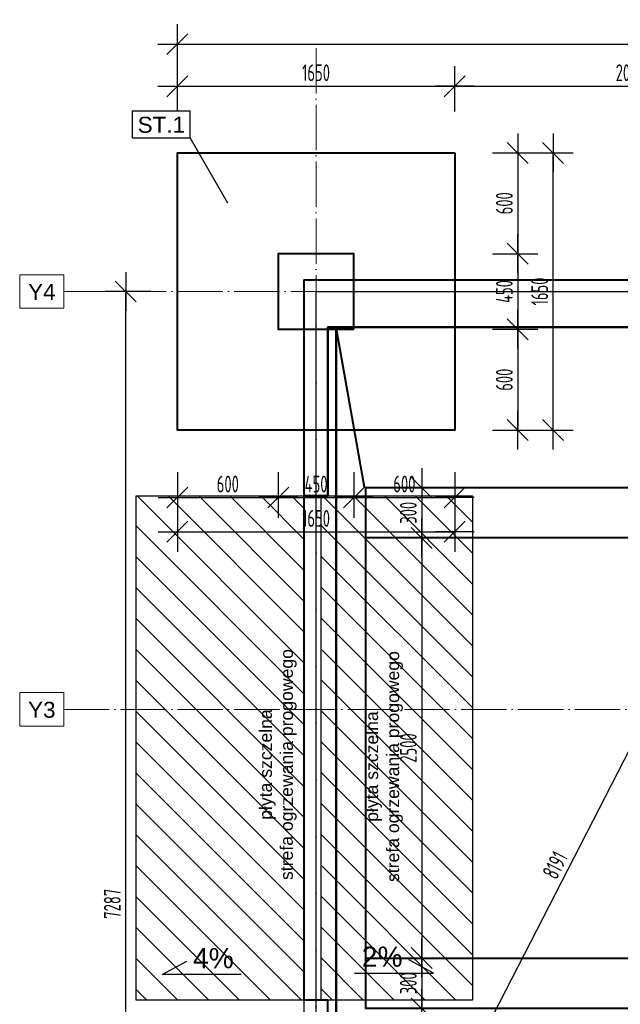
# Model space of a CAD drawing. Extents: x 64462 to 126444, y -56085 to -716.
# Tile 4 of 90: x 76489 to 80062, y -11675 to -5816. Entities that reach past the tile are written whole.
import ezdxf

# ---------------------------------------------------------------- set-up
doc = ezdxf.new("R2010")
doc.units = 0
doc.header["$LTSCALE"] = 11.25
doc.linetypes.add('GCAD_ISO04W100', pattern=[30, 24, -3, 0, -3])
doc.layers.add('--K_Fundamenty_lawy_przekroj', color=41, linetype='Continuous', lineweight=40)
doc.layers.add('M_Osie', color=1, linetype='GCAD_ISO04W100', lineweight=15)
for name, color, linetype in [('--TW_Wymiary', 1, 'Continuous'), ('111_wytyczne_grube', 220, 'Continuous'), ('Budowlane - Opisy', 7, 'Continuous'), ('Konstrukcja - Płyta - Zbrojenie Rozproszone', 7, 'Continuous'), ('TS_OPISY', 7, 'Continuous'), ('TS_OPISY_LINIE', 7, 'Continuous'), ('TS_OPISY_RAMKA', 7, 'Continuous'), ('Wymiarowanie - Poziomy', 7, 'Continuous'), ('wypelnienia kryjace', 250, 'Continuous')]:
    doc.layers.add(name, color=color, linetype=linetype)
doc.styles.add('ARIAL', font='arial.ttf')
doc.styles.add('GENERATED_STYLE_2', font='ARIAL.TTF')
doc.styles.add('MCAD_TWYM', font='GENISO.SHX', dxfattribs={"width": 0.7})
doc.dimstyles.new('MCAD_KR_50 [mm]', dxfattribs={"dimscale": 5, "dimtxt": 20, "dimasz": 2, "dimexe": 24, "dimexo": 0, "dimgap": 0, "dimtad": 0, "dimdec": 1, "dimrnd": 0.5, "dimzin": 9, "dimdsep": 46, "dimtxsty": 'MCAD_TWYM', "dimblk": 'MC_WYM_KR', "dimcen": 0, "dimdle": 20, "dimclrd": 256, "dimclre": 256, "dimclrt": 7, "dimazin": 0, "dimtfac": 0.033333, "dimtdec": 1, "dimtmove": 0, "dimatfit": 3, "dimldrblk": 'MC_WYM_ST', "dimfxl": 30, "dimfxlon": 1, "dimtvp": 0.8, "dimtolj": 1, "dimarcsym": 0})
pattern_1 = [(315, (57384.21, -161112.51), (91.92388, 91.92388), [])]

# ---------------------------------------------------------------- blocks, each defined once
blk = doc.blocks.new('Mark-55396215-2782 - 1634')
at = {"layer": 'TS_OPISY_LINIE', "linetype": 'Continuous'}
blk.add_line((32935.1, 20302.8), (32710.1, 20692.5), dxfattribs=at)
at = {"layer": 'TS_OPISY_RAMKA', "linetype": 'Continuous'}
for p, q in [((32368.7, 20852.5), (32710.1, 20852.5)), ((32368.7, 20692.5), (32368.7, 20852.5)), ((32710.1, 20692.5), (32710.1, 20852.5)), ((32368.7, 20692.5), (32710.1, 20692.5))]:
    blk.add_line(p, q, dxfattribs=at)
blk.add_wipeout([(32680.1, 20722.5), (32680.1, 20822.5), (32398.7, 20822.5), (32398.7, 20722.5)]).dxf.layer = 'TS_OPISY_LINIE'
blk.add_wipeout([(32680.1, 20722.5), (32680.1, 20822.5), (32398.7, 20822.5), (32398.7, 20722.5)]).dxf.layer = 'TS_OPISY_LINIE'
at = {"layer": 'TS_OPISY', "style": 'ARIAL'}
blk.add_text('ST.1', height=95.51, dxfattribs=at).set_placement((32398.7, 20722.5))
blk = doc.blocks.new('MC_WYM_KR')
at = {"color": 7, "linetype": 'ByBlock'}
blk.add_line((6.24, 6.24), (-6.24, -6.24), dxfattribs=at)
at = {"linetype": 'ByBlock'}
blk.add_line((11.52, 0), (-11.52, 0), dxfattribs=at)
blk = doc.blocks.new('*D4824')
at = {"layer": '--TW_Wymiary', "lineweight": -2}
for p, q in [((77427, -6361.7), (77427, -6091.7)), ((79077, -6361.7), (79077, -6091.7)), ((77437, -6211.7), (79067, -6211.7))]:
    blk.add_line(p, q, dxfattribs=at)
at = {"layer": 'Defpoints', "color": 0}
for p in [(79077, -6211.7), (77427, -6608.5), (79077, -6608.5)]:
    blk.add_point(p, dxfattribs=at)
at = {"layer": '--TW_Wymiary', "linetype": 'ByBlock', "lineweight": -2, "xscale": 10, "yscale": 10, "zscale": 10, "rotation": 180}
blk.add_blockref('MC_WYM_KR', (77427, -6211.7), dxfattribs=at)
at = {"layer": '--TW_Wymiary', "linetype": 'ByBlock', "lineweight": -2, "xscale": 10, "yscale": 10, "zscale": 10}
blk.add_blockref('MC_WYM_KR', (79077, -6211.7), dxfattribs=at)
at = {"layer": '--TW_Wymiary', "color": 7, "insert": (78252, -6131.7), "char_height": 100, "attachment_point": 5, "style": 'MCAD_TWYM'}
blk.add_mtext('\\A1;1650', dxfattribs=at)
blk = doc.blocks.new('MC_WYM_ST')
blk.add_solid([(0, 0), (-14.68, 3), (-14.68, -3), (0, 0)])
blk = doc.blocks.new('*D4825')
at = {"layer": '--TW_Wymiary', "lineweight": -2}
for p, q in [((79077, -6361.7), (79077, -6091.7)), ((81167.2, -6361.7), (81167.2, -6091.7)), ((79087, -6211.7), (81157.2, -6211.7))]:
    blk.add_line(p, q, dxfattribs=at)
at = {"layer": 'Defpoints', "color": 0}
for p in [(81167.2, -6211.7), (79077, -6608.5), (81167.2, -6608.5)]:
    blk.add_point(p, dxfattribs=at)
at = {"layer": '--TW_Wymiary', "linetype": 'ByBlock', "lineweight": -2, "xscale": 10, "yscale": 10, "zscale": 10, "rotation": 180}
blk.add_blockref('MC_WYM_KR', (79077, -6211.7), dxfattribs=at)
at = {"layer": '--TW_Wymiary', "linetype": 'ByBlock', "lineweight": -2, "xscale": 10, "yscale": 10, "zscale": 10}
blk.add_blockref('MC_WYM_KR', (81167.2, -6211.7), dxfattribs=at)
at = {"layer": '--TW_Wymiary', "color": 7, "insert": (80122.1, -6131.7), "char_height": 100, "attachment_point": 5, "style": 'MCAD_TWYM'}
blk.add_mtext('\\A1;2090', dxfattribs=at)
blk = doc.blocks.new('*D4831')
at = {"layer": '--TW_Wymiary', "lineweight": -2}
for p, q in [((77427, -6111.7), (77427, -5841.7)), ((90157.2, -6111.7), (90157.2, -5841.7)), ((77437, -5961.7), (90147.2, -5961.7))]:
    blk.add_line(p, q, dxfattribs=at)
at = {"layer": 'Defpoints', "color": 0}
for p in [(90157.2, -5961.7), (77427, -6608.5), (90157.2, -6608.5)]:
    blk.add_point(p, dxfattribs=at)
at = {"layer": '--TW_Wymiary', "linetype": 'ByBlock', "lineweight": -2, "xscale": 10, "yscale": 10, "zscale": 10, "rotation": 180}
blk.add_blockref('MC_WYM_KR', (77427, -5961.7), dxfattribs=at)
at = {"layer": '--TW_Wymiary', "linetype": 'ByBlock', "lineweight": -2, "xscale": 10, "yscale": 10, "zscale": 10}
blk.add_blockref('MC_WYM_KR', (90157.2, -5961.7), dxfattribs=at)
at = {"layer": '--TW_Wymiary', "color": 7, "insert": (83792.1, -5881.7), "char_height": 100, "attachment_point": 5, "style": 'MCAD_TWYM'}
blk.add_mtext('\\A1;12730', dxfattribs=at)
blk = doc.blocks.new('*D4851')
at = {"layer": '--TW_Wymiary', "lineweight": -2}
for p, q in [((77269.9, -7433.5), (76999.9, -7433.5)), ((77119.9, -14710.5), (77119.9, -7443.5)), ((77269.9, -14720.5), (76999.9, -14720.5))]:
    blk.add_line(p, q, dxfattribs=at)
at = {"layer": 'Defpoints', "color": 0}
for p in [(77119.9, -7433.5), (81992.2, -7433.5), (78252.2, -14720.5)]:
    blk.add_point(p, dxfattribs=at)
at = {"layer": '--TW_Wymiary', "linetype": 'ByBlock', "lineweight": -2, "xscale": 10, "yscale": 10, "zscale": 10}
for p, rotation in [((77119.9, -7433.5), 90), ((77119.9, -14720.5), 270)]:
    blk.add_blockref('MC_WYM_KR', p, dxfattribs=dict(at, rotation=rotation))
at = {"layer": '--TW_Wymiary', "color": 7, "insert": (77039.9, -11077), "char_height": 100, "attachment_point": 5, "rotation": 90, "style": 'MCAD_TWYM'}
blk.add_mtext('\\A1;7287', dxfattribs=at)
blk = doc.blocks.new('*D4853')
at = {"layer": '--TW_Wymiary', "lineweight": -2}
for p, q in [((81748.5, -7308.4), (81508.3, -7185.1)), ((77879.7, -14518), (81610.5, -7248.8)), ((78008.5, -14595.4), (77768.3, -14472.1))]:
    blk.add_line(p, q, dxfattribs=at)
at = {"layer": 'Defpoints', "color": 0}
for p in [(81615.1, -7239.9), (81992.2, -7433.5), (78252.2, -14720.5)]:
    blk.add_point(p, dxfattribs=at)
at = {"layer": '--TW_Wymiary', "linetype": 'ByBlock', "lineweight": -2, "xscale": 10, "yscale": 10, "zscale": 10}
for p, rotation in [((81615.1, -7239.9), 62.83116613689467), ((77875.1, -14526.9), 242.8311661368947)]:
    blk.add_blockref('MC_WYM_KR', p, dxfattribs=dict(at, rotation=rotation))
at = {"layer": '--TW_Wymiary', "color": 7, "insert": (79673.9, -10846.9), "char_height": 100, "attachment_point": 5, "rotation": 62.83117, "style": 'MCAD_TWYM'}
blk.add_mtext('\\A1;8191', dxfattribs=at)
blk = doc.blocks.new('*D4866')
at = {"layer": '--TW_Wymiary', "lineweight": -2}
for p, q in [((79302.2, -6608.5), (79572.2, -6608.5)), ((79452.2, -6618.5), (79452.2, -7198.5)), ((79302.2, -7208.5), (79572.2, -7208.5))]:
    blk.add_line(p, q, dxfattribs=at)
at = {"layer": 'Defpoints', "color": 0}
for p in [(79077.2, -6608.5), (79077.2, -7208.5), (79452.2, -7208.5)]:
    blk.add_point(p, dxfattribs=at)
at = {"layer": '--TW_Wymiary', "linetype": 'ByBlock', "lineweight": -2, "xscale": 10, "yscale": 10, "zscale": 10}
for p, rotation in [((79452.2, -6608.5), 90), ((79452.2, -7208.5), 270)]:
    blk.add_blockref('MC_WYM_KR', p, dxfattribs=dict(at, rotation=rotation))
at = {"layer": '--TW_Wymiary', "color": 7, "insert": (79372.2, -6908.5), "char_height": 100, "attachment_point": 5, "rotation": 90, "style": 'MCAD_TWYM'}
blk.add_mtext('\\A1;600', dxfattribs=at)
blk = doc.blocks.new('*D4867')
at = {"layer": '--TW_Wymiary', "lineweight": -2}
for p, q in [((79302.2, -7208.5), (79572.2, -7208.5)), ((79452.2, -7218.5), (79452.2, -7648.5)), ((79302.2, -7658.5), (79572.2, -7658.5))]:
    blk.add_line(p, q, dxfattribs=at)
at = {"layer": 'Defpoints', "color": 0}
for p in [(79077.2, -7208.5), (79077.2, -7658.5), (79452.2, -7658.5)]:
    blk.add_point(p, dxfattribs=at)
at = {"layer": '--TW_Wymiary', "linetype": 'ByBlock', "lineweight": -2, "xscale": 10, "yscale": 10, "zscale": 10}
for p, rotation in [((79452.2, -7208.5), 90), ((79452.2, -7658.5), 270)]:
    blk.add_blockref('MC_WYM_KR', p, dxfattribs=dict(at, rotation=rotation))
at = {"layer": '--TW_Wymiary', "color": 7, "insert": (79372.2, -7433.5), "char_height": 100, "attachment_point": 5, "rotation": 90, "style": 'MCAD_TWYM'}
blk.add_mtext('\\A1;450', dxfattribs=at)
blk = doc.blocks.new('*D4868')
at = {"layer": '--TW_Wymiary', "lineweight": -2}
for p, q in [((79302.2, -7658.5), (79572.2, -7658.5)), ((79452.2, -7668.5), (79452.2, -8248.5)), ((79302.2, -8258.5), (79572.2, -8258.5))]:
    blk.add_line(p, q, dxfattribs=at)
at = {"layer": 'Defpoints', "color": 0}
for p in [(79077.2, -7658.5), (79077.2, -8258.5), (79452.2, -8258.5)]:
    blk.add_point(p, dxfattribs=at)
at = {"layer": '--TW_Wymiary', "linetype": 'ByBlock', "lineweight": -2, "xscale": 10, "yscale": 10, "zscale": 10}
for p, rotation in [((79452.2, -7658.5), 90), ((79452.2, -8258.5), 270)]:
    blk.add_blockref('MC_WYM_KR', p, dxfattribs=dict(at, rotation=rotation))
at = {"layer": '--TW_Wymiary', "color": 7, "insert": (79372.2, -7958.5), "char_height": 100, "attachment_point": 5, "rotation": 90, "style": 'MCAD_TWYM'}
blk.add_mtext('\\A1;600', dxfattribs=at)
blk = doc.blocks.new('*D4869')
at = {"layer": '--TW_Wymiary', "lineweight": -2}
for p, q in [((77427.2, -8509.4), (77427.2, -8779.4)), ((78027.2, -8509.4), (78027.2, -8779.4)), ((77437.2, -8659.4), (78017.2, -8659.4))]:
    blk.add_line(p, q, dxfattribs=at)
at = {"layer": 'Defpoints', "color": 0}
for p in [(77427.2, -8258.5), (78027.2, -8258.5), (78027.2, -8659.4)]:
    blk.add_point(p, dxfattribs=at)
at = {"layer": '--TW_Wymiary', "linetype": 'ByBlock', "lineweight": -2, "xscale": 10, "yscale": 10, "zscale": 10, "rotation": 180}
blk.add_blockref('MC_WYM_KR', (77427.2, -8659.4), dxfattribs=at)
at = {"layer": '--TW_Wymiary', "linetype": 'ByBlock', "lineweight": -2, "xscale": 10, "yscale": 10, "zscale": 10}
blk.add_blockref('MC_WYM_KR', (78027.2, -8659.4), dxfattribs=at)
at = {"layer": '--TW_Wymiary', "color": 7, "insert": (77727.2, -8579.4), "char_height": 100, "attachment_point": 5, "style": 'MCAD_TWYM'}
blk.add_mtext('\\A1;600', dxfattribs=at)
blk = doc.blocks.new('*D4870')
at = {"layer": '--TW_Wymiary', "lineweight": -2}
for p, q in [((78027.2, -8509.4), (78027.2, -8779.4)), ((78477.2, -8509.4), (78477.2, -8779.4)), ((78037.2, -8659.4), (78467.2, -8659.4))]:
    blk.add_line(p, q, dxfattribs=at)
at = {"layer": 'Defpoints', "color": 0}
for p in [(78027.2, -8258.5), (78477.2, -8258.5), (78477.2, -8659.4)]:
    blk.add_point(p, dxfattribs=at)
at = {"layer": '--TW_Wymiary', "linetype": 'ByBlock', "lineweight": -2, "xscale": 10, "yscale": 10, "zscale": 10, "rotation": 180}
blk.add_blockref('MC_WYM_KR', (78027.2, -8659.4), dxfattribs=at)
at = {"layer": '--TW_Wymiary', "linetype": 'ByBlock', "lineweight": -2, "xscale": 10, "yscale": 10, "zscale": 10}
blk.add_blockref('MC_WYM_KR', (78477.2, -8659.4), dxfattribs=at)
at = {"layer": '--TW_Wymiary', "color": 7, "insert": (78252.2, -8579.4), "char_height": 100, "attachment_point": 5, "style": 'MCAD_TWYM'}
blk.add_mtext('\\A1;450', dxfattribs=at)
blk = doc.blocks.new('*D4871')
at = {"layer": '--TW_Wymiary', "lineweight": -2}
for p, q in [((78477.2, -8509.4), (78477.2, -8779.4)), ((79077.2, -8509.4), (79077.2, -8779.4)), ((78487.2, -8659.4), (79067.2, -8659.4))]:
    blk.add_line(p, q, dxfattribs=at)
at = {"layer": 'Defpoints', "color": 0}
for p in [(78477.2, -8258.5), (79077.2, -8258.5), (79077.2, -8659.4)]:
    blk.add_point(p, dxfattribs=at)
at = {"layer": '--TW_Wymiary', "linetype": 'ByBlock', "lineweight": -2, "xscale": 10, "yscale": 10, "zscale": 10, "rotation": 180}
blk.add_blockref('MC_WYM_KR', (78477.2, -8659.4), dxfattribs=at)
at = {"layer": '--TW_Wymiary', "linetype": 'ByBlock', "lineweight": -2, "xscale": 10, "yscale": 10, "zscale": 10}
blk.add_blockref('MC_WYM_KR', (79077.2, -8659.4), dxfattribs=at)
at = {"layer": '--TW_Wymiary', "color": 7, "insert": (78777.2, -8579.4), "char_height": 100, "attachment_point": 5, "style": 'MCAD_TWYM'}
blk.add_mtext('\\A1;600', dxfattribs=at)
blk = doc.blocks.new('*D4872')
at = {"layer": '--TW_Wymiary', "lineweight": -2}
for p, q in [((77427.2, -8713.6), (77427.2, -8983.6)), ((79077.2, -8713.6), (79077.2, -8983.6)), ((77437.2, -8863.6), (79067.2, -8863.6))]:
    blk.add_line(p, q, dxfattribs=at)
at = {"layer": 'Defpoints', "color": 0}
for p in [(77427.2, -8258.5), (79077.2, -8258.5), (79077.2, -8863.6)]:
    blk.add_point(p, dxfattribs=at)
at = {"layer": '--TW_Wymiary', "linetype": 'ByBlock', "lineweight": -2, "xscale": 10, "yscale": 10, "zscale": 10, "rotation": 180}
blk.add_blockref('MC_WYM_KR', (77427.2, -8863.6), dxfattribs=at)
at = {"layer": '--TW_Wymiary', "linetype": 'ByBlock', "lineweight": -2, "xscale": 10, "yscale": 10, "zscale": 10}
blk.add_blockref('MC_WYM_KR', (79077.2, -8863.6), dxfattribs=at)
at = {"layer": '--TW_Wymiary', "color": 7, "insert": (78252.2, -8783.6), "char_height": 100, "attachment_point": 5, "style": 'MCAD_TWYM'}
blk.add_mtext('\\A1;1650', dxfattribs=at)
blk = doc.blocks.new('*D4873')
at = {"layer": '--TW_Wymiary', "lineweight": -2}
for p, q in [((79512.2, -6608.5), (79782.2, -6608.5)), ((79662.2, -8248.5), (79662.2, -6618.5)), ((79512.2, -8258.5), (79782.2, -8258.5))]:
    blk.add_line(p, q, dxfattribs=at)
at = {"layer": 'Defpoints', "color": 0}
for p in [(79077.2, -6608.5), (79662.2, -6608.5), (79077.2, -8258.5)]:
    blk.add_point(p, dxfattribs=at)
at = {"layer": '--TW_Wymiary', "linetype": 'ByBlock', "lineweight": -2, "xscale": 10, "yscale": 10, "zscale": 10}
for p, rotation in [((79662.2, -6608.5), 90), ((79662.2, -8258.5), 270)]:
    blk.add_blockref('MC_WYM_KR', p, dxfattribs=dict(at, rotation=rotation))
at = {"layer": '--TW_Wymiary', "color": 7, "insert": (79582.2, -7433.5), "char_height": 100, "attachment_point": 5, "rotation": 90, "style": 'MCAD_TWYM'}
blk.add_mtext('\\A1;1650', dxfattribs=at)
blk = doc.blocks.new('*D5718')
at = {"layer": '--TW_Wymiary', "lineweight": -2}
for p, q in [((548.8, -1236.8), (818.8, -1236.8)), ((698.8, -1246.8), (698.8, -1526.8)), ((548.8, -1536.8), (818.8, -1536.8))]:
    blk.add_line(p, q, dxfattribs=at)
at = {"layer": 'Defpoints', "color": 0}
for p in [(365, -1236.8), (365, -1536.8), (698.8, -1536.8)]:
    blk.add_point(p, dxfattribs=at)
at = {"layer": '--TW_Wymiary', "linetype": 'ByBlock', "lineweight": -2, "xscale": 10, "yscale": 10, "zscale": 10}
for p, rotation in [((698.8, -1236.8), 90), ((698.8, -1536.8), 270)]:
    blk.add_blockref('MC_WYM_KR', p, dxfattribs=dict(at, rotation=rotation))
at = {"layer": '--TW_Wymiary', "color": 7, "insert": (618.8, -1386.8), "char_height": 100, "attachment_point": 5, "rotation": 90, "style": 'MCAD_TWYM'}
blk.add_mtext('\\A1;300', dxfattribs=at)
blk = doc.blocks.new('*D5719')
at = {"layer": '--TW_Wymiary', "lineweight": -2}
for p, q in [((548.8, -1536.8), (818.8, -1536.8)), ((698.8, -1546.8), (698.8, -4026.8)), ((548.8, -4036.8), (818.8, -4036.8))]:
    blk.add_line(p, q, dxfattribs=at)
at = {"layer": 'Defpoints', "color": 0}
for p in [(365, -1536.8), (365, -4036.8), (698.8, -4036.8)]:
    blk.add_point(p, dxfattribs=at)
at = {"layer": '--TW_Wymiary', "linetype": 'ByBlock', "lineweight": -2, "xscale": 10, "yscale": 10, "zscale": 10}
for p, rotation in [((698.8, -1536.8), 89.99999999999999), ((698.8, -4036.8), 270)]:
    blk.add_blockref('MC_WYM_KR', p, dxfattribs=dict(at, rotation=rotation))
at = {"layer": '--TW_Wymiary', "color": 7, "insert": (618.8, -2786.8), "char_height": 100, "attachment_point": 5, "rotation": 90, "style": 'MCAD_TWYM'}
blk.add_mtext('\\A1;2500', dxfattribs=at)
blk = doc.blocks.new('*D5720')
at = {"layer": '--TW_Wymiary', "lineweight": -2}
for p, q in [((548.8, -4036.8), (818.8, -4036.8)), ((698.8, -4046.8), (698.8, -4326.8)), ((548.8, -4336.8), (818.8, -4336.8))]:
    blk.add_line(p, q, dxfattribs=at)
at = {"layer": 'Defpoints', "color": 0}
for p in [(365, -4036.8), (365, -4336.8), (698.8, -4336.8)]:
    blk.add_point(p, dxfattribs=at)
at = {"layer": '--TW_Wymiary', "linetype": 'ByBlock', "lineweight": -2, "xscale": 10, "yscale": 10, "zscale": 10}
for p, rotation in [((698.8, -4036.8), 90), ((698.8, -4336.8), 270)]:
    blk.add_blockref('MC_WYM_KR', p, dxfattribs=dict(at, rotation=rotation))
at = {"layer": '--TW_Wymiary', "color": 7, "insert": (618.8, -4186.8), "char_height": 100, "attachment_point": 5, "rotation": 90, "style": 'MCAD_TWYM'}
blk.add_mtext('\\A1;300', dxfattribs=at)
blk = doc.blocks.new('fffffff')
at = {"layer": '--K_Fundamenty_lawy_przekroj'}
blk.add_line((365.03, -4036.81), (365.03, -1536.81), dxfattribs=at)
for points in [[(140, -281.85), (140, -1286.85), (0, -1286.85), (0, 0), (11220, 0), (11220, -286.85), (11220, -1286.85), (11120, -1286.85), (11120, -281.85)], [(190, -5291.85), (140, -5291.85), (140, -4286.85), (0, -4286.85), (0, -1286.85), (140, -1286.85), (140, -281.85), (190, -281.85), (190, -1286.85), (190, -4286.85)], [(11120, -5291.85), (190, -5291.85), (190, -281.85), (11120, -281.85)], [(10870, -1536.81), (365.03, -1536.81), (365.03, -1236.81), (10870, -1236.81), (10870, -1536.89)], [(10870, -4336.81), (365.03, -4336.81), (365.03, -4036.81), (10870, -4036.81), (10870, -4336.89)]]:
    blk.add_lwpolyline(points, close=True, dxfattribs=at)
at = {"layer": '--TW_Wymiary'}
for base, p1, p2, picture, middle in [((698.76, -1536.81), (365.03, -1236.81), (365.03, -1536.81), '*D5718', (698.76, -1386.81)), ((698.76, -4336.81), (365.03, -4036.81), (365.03, -4336.81), '*D5720', (698.76, -4186.81))]:
    dim = blk.add_linear_dim(base=base, p1=p1, p2=p2, angle=90, dimstyle='MCAD_KR_50 [mm]', override={"dimrnd": 1, "dimtxsty": 'MCAD_TWYM', "dimldrblk": 'MC_WYM_ST'}, dxfattribs=at)
    dim.commit()
    dim.dimension.update_dxf_attribs({"geometry": picture, "text_midpoint": middle, "dimtype": 160})
dim = blk.add_linear_dim(base=(698.76, -4036.81), p1=(365.03, -1536.81), p2=(365.03, -4036.81), angle=90, dimstyle='MCAD_KR_50 [mm]', override={"dimrnd": 1, "dimtxsty": 'MCAD_TWYM', "dimldrblk": 'MC_WYM_ST'}, dxfattribs=at)
dim.commit()
dim.dimension.update_dxf_attribs({"geometry": '*D5719', "text_midpoint": (618.76, -2786.81)})

msp = doc.modelspace()

# ---------------------------------------------------------------- hatches: boundary and pattern name
at = {"layer": 'wypelnienia kryjace'}
h = msp.add_hatch(dxfattribs=at)
h.set_pattern_fill('COMMON_BRICK_0002', color=256, scale=10, angle=270, style=0, pattern_type=2)
h.set_pattern_definition(pattern_1)
h.paths.add_polyline_path([(78182.24, -8650.36), (78182.24, -11650.36), (77182.24, -11650.36), (77182.24, -8650.36)])
at = {"layer": 'wypelnienia kryjace', "linetype": 'Continuous'}
h = msp.add_hatch(dxfattribs=at)
h.set_pattern_fill('COMMON_BRICK_0002', color=256, scale=10, angle=270, style=0, pattern_type=2)
h.set_pattern_definition(pattern_1)
h.paths.add_polyline_path([(78282.24, -8650.36), (79182.24, -8650.36), (79182.24, -11650.36), (78282.24, -11650.36)])

# ---------------------------------------------------------------- linework, layer by layer
at = {"layer": '--K_Fundamenty_lawy_przekroj'}
msp.add_line((78539.64, -8596.97), (78372.24, -7645.32), dxfattribs=at)
msp.add_lwpolyline([(78477.24, -7658.47), (78477.24, -7208.47), (78027.24, -7208.47), (78027.24, -7658.47)], close=True, dxfattribs=at)
at = {"layer": '111_wytyczne_grube'}
for points in [[(78182.24, -7363.47), (89402.24, -7363.47), (89402.24, -14790.47), (78182.24, -14790.47)], [(78252.24, -7433.47), (89332.24, -7433.47), (89332.24, -14720.47), (78252.24, -14720.47)]]:
    msp.add_lwpolyline(points, close=True, dxfattribs=at)
at = {"layer": 'Konstrukcja - Płyta - Zbrojenie Rozproszone', "flags": 128}
msp.add_lwpolyline([(78182.24, -11650.36), (77182.24, -11650.36), (77182.24, -8650.36), (78182.24, -8650.36)], close=True, dxfattribs=at)
at = {"layer": 'M_Osie'}
for p, q in [((78252.24, -16045.81), (78252.24, -5933.47)), ((76489.25, -7333.47), (76752.24, -7333.47)), ((76489.25, -7533.47), (76489.25, -7333.47)), ((76752.24, -7533.47), (76752.24, -7333.47)), ((76752.24, -7433.47), (90656.99, -7433.47)), ((76489.25, -7533.47), (76752.24, -7533.47)), ((76489.25, -9820.47), (76752.24, -9820.47)), ((76489.25, -10020.47), (76489.25, -9820.47)), ((76752.24, -10020.47), (76752.24, -9820.47)), ((76752.24, -9920.47), (90656.99, -9920.47)), ((76489.25, -10020.47), (76752.24, -10020.47))]:
    msp.add_line(p, q, dxfattribs=at)
at = {"layer": 'Wymiarowanie - Poziomy'}
for p, q in [((77335.85, -11498.24), (77482.82, -11419.39)), ((78950.92, -11489.71), (78803.94, -11410.85)), ((77806.16, -11498.24), (77335.85, -11498.24)), ((78480.61, -11489.71), (78950.92, -11489.71))]:
    msp.add_line(p, q, dxfattribs=at)
at = {"layer": 'wypelnienia kryjace', "flags": 128}
for points in [[(78182.24, -8650.36), (78182.24, -11650.36), (77182.24, -11650.36), (77182.24, -8650.36)], [(78182.24, -8650.36), (78182.24, -11650.36), (77182.24, -11650.36), (77182.24, -8650.36)], [(78182.24, -11650.36), (77182.24, -11650.36), (77182.24, -8650.36), (78182.24, -8650.36)], [(78282.24, -8650.36), (79182.24, -8650.36), (79182.24, -11650.36), (78282.24, -11650.36)], [(78282.24, -8650.36), (79182.24, -8650.36), (79182.24, -11650.36), (78282.24, -11650.36)]]:
    msp.add_lwpolyline(points, close=True, dxfattribs=at)

# ---------------------------------------------------------------- block references
msp.add_blockref('Mark-55396215-2782 - 1634', (44792.24, -27211.65))
at = {"layer": '111_wytyczne_grube'}
msp.add_blockref('fffffff', (78182.24, -7363.47), dxfattribs=at)

# ---------------------------------------------------------------- texts
at = {"layer": 'Budowlane - Opisy', "char_height": 75, "attachment_point": 2, "rotation": 90, "style": 'GENERATED_STYLE_2'}
for insert in [(77914.17, -10248.47), (78546.17, -10260.49)]:
    msp.add_mtext('płyta szczelna\\Pstrefa ogrzewania progowego', dxfattribs=dict(at, insert=insert))
at = {"layer": 'M_Osie', "style": 'ARIAL'}
for s, p in [('Y4', (76539.25, -7483.47)), ('Y3', (76539.25, -9970.47))]:
    msp.add_text(s, height=95.508, dxfattribs=at).set_placement(p)
at = {"layer": 'Wymiarowanie - Poziomy', "char_height": 120, "style": 'GENERATED_STYLE_2'}
for s, insert, attachment_point in [('4%', (77762.38, -11340.27), 3), ('2%', (78524.38, -11331.74), 1)]:
    msp.add_mtext(s, dxfattribs=dict(at, insert=insert, attachment_point=attachment_point))

# ---------------------------------------------------------------- dimensions: what is measured, and where the dimension line sits
at = {"layer": '--TW_Wymiary'}
for base, p1, p2, picture, middle in [((81167.23918963, -6211.65301402), (79076.98918963, -6608.46833845), (81167.23918963, -6608.46833845), '*D4825', (80122.11418963, -6131.65301402)), ((78477.24, -8659.37), (78027.24, -8258.47), (78477.24, -8258.47), '*D4870', (78252.24, -8579.37)), ((79077.24, -8659.37), (78477.24, -8258.47), (79077.24, -8258.47), '*D4871', (78777.24, -8579.37))]:
    dim = msp.add_linear_dim(base=base, p1=p1, p2=p2, dimstyle='MCAD_KR_50 [mm]', override={"dimtmove": 1}, dxfattribs=at)
    dim.commit()
    dim.dimension.update_dxf_attribs({"geometry": picture, "text_midpoint": middle})
dim = msp.add_aligned_dim(p1=(79077.24, -6608.47), p2=(79077.24, -7208.47), distance=375, dimstyle='MCAD_KR_50 [mm]', dxfattribs=at)
dim.commit()
dim.dimension.update_dxf_attribs({"geometry": '*D4866', "text_midpoint": (79372.24, -6908.47)})
for base, p1, p2, picture, middle in [((79662.17, -6608.47), (79077.24, -8258.47), (79077.24, -6608.47), '*D4873', (79582.17, -7433.47)), ((77119.86, -7433.47), (78252.24, -14720.47), (81992.24, -7433.47), '*D4851', (77039.86, -11076.97))]:
    dim = msp.add_linear_dim(base=base, p1=p1, p2=p2, angle=90, dimstyle='MCAD_KR_50 [mm]', dxfattribs=at)
    dim.commit()
    dim.dimension.update_dxf_attribs({"geometry": picture, "text_midpoint": middle})
dim = msp.add_aligned_dim(p1=(78252.24, -14720.47), p2=(81992.24, -7433.47), distance=423.93, dimstyle='MCAD_KR_50 [mm]', override={"dimrnd": 1, "dimtxsty": 'MCAD_TWYM', "dimldrblk": 'MC_WYM_ST'}, dxfattribs=at)
dim.commit()
dim.dimension.update_dxf_attribs({"geometry": '*D4853', "text_midpoint": (79673.91, -10846.87)})
for base, p1, p2, picture, middle in [((79452.24, -7658.47), (79077.24, -7208.47), (79077.24, -7658.47), '*D4867', (79372.24, -7433.47)), ((79452.24, -8258.47), (79077.24, -7658.47), (79077.24, -8258.47), '*D4868', (79372.24, -7958.47))]:
    dim = msp.add_linear_dim(base=base, p1=p1, p2=p2, angle=90, dimstyle='MCAD_KR_50 [mm]', override={"dimtmove": 1}, dxfattribs=at)
    dim.commit()
    dim.dimension.update_dxf_attribs({"geometry": picture, "text_midpoint": middle})
for base, p2, picture, middle in [((78027.24, -8659.37), (78027.24, -8258.47), '*D4869', (77727.24, -8579.37)), ((79077.24, -8863.56), (79077.24, -8258.47), '*D4872', (78252.24, -8783.56))]:
    dim = msp.add_linear_dim(base=base, p1=(77427.24, -8258.47), p2=p2, dimstyle='MCAD_KR_50 [mm]', dxfattribs=at)
    dim.commit()
    dim.dimension.update_dxf_attribs({"geometry": picture, "text_midpoint": middle})

# ---------------------------------------------------------------- next in the draw order: linework, layer by layer
at = {"layer": '--K_Fundamenty_lawy_przekroj'}
msp.add_lwpolyline([(79076.99, -6608.47), (79076.99, -8258.47), (77426.99, -8258.47), (77426.99, -6608.47)], close=True, dxfattribs=at)

# ---------------------------------------------------------------- next in the draw order: dimensions: what is measured, and where the dimension line sits
at = {"layer": '--TW_Wymiary'}
for base, p1, p2, picture, middle in [((90157.23918963, -5961.65301402), (77426.98918963, -6608.46833845), (90157.23918963, -6608.46833845), '*D4831', (83792.11418963, -5881.65301402)), ((79076.99, -6211.65), (77426.99, -6608.47), (79076.99, -6608.47), '*D4824', (78251.99, -6131.65))]:
    dim = msp.add_linear_dim(base=base, p1=p1, p2=p2, dimstyle='MCAD_KR_50 [mm]', dxfattribs=at)
    dim.commit()
    dim.dimension.update_dxf_attribs({"geometry": picture, "text_midpoint": middle})

doc.saveas('drawing.dxf')
